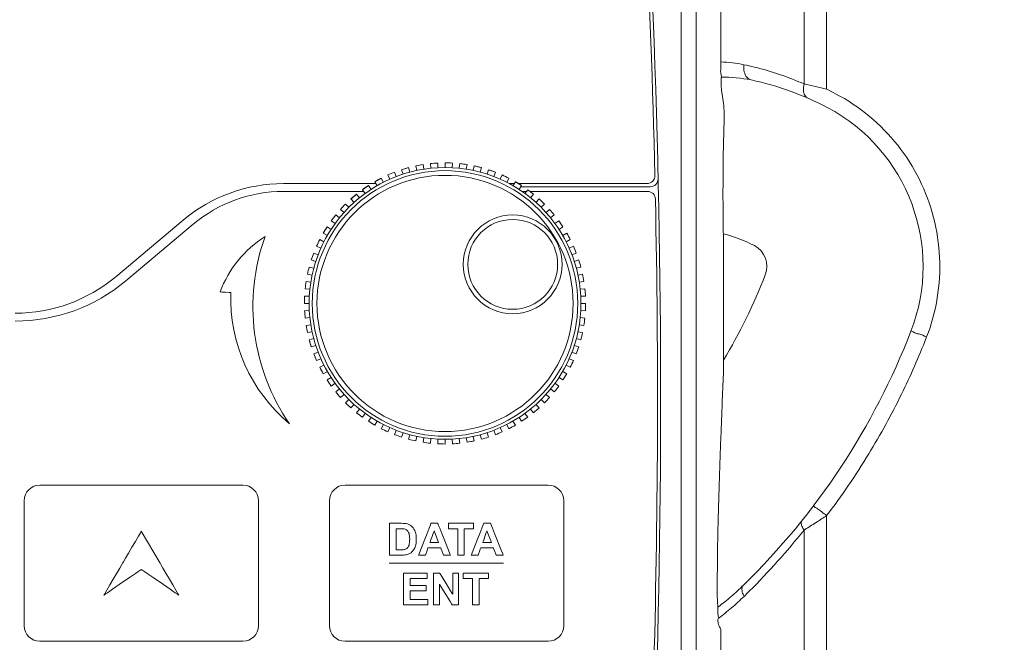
# Model space of a CAD drawing. Header units: millimetres. Extents: x -473 to 23648, y -382 to 1866.
# Tile 207 of 256: x 7751 to 7814, y 179 to 219. Entities that reach past the tile are written whole.
import ezdxf

# ---------------------------------------------------------------- set-up
doc = ezdxf.new("R2010")
doc.units = ezdxf.units.MM
doc.header["$LTSCALE"] = 80
doc.header["$PDMODE"] = 3
doc.header["$PDSIZE"] = 0.3
doc.layers.get('0').update_dxf_attribs({"linetype": 'CONTINUOUS'})
doc.layers.get('DEFPOINTS').update_dxf_attribs({"linetype": 'CONTINUOUS'})
doc.layers.add('09_ALL_ROUNDS', color=7, linetype='CONTINUOUS')
doc.layers.add('layer 1', color=7, linetype='CONTINUOUS')
doc.styles.get("Standard").update_dxf_attribs({"font": 'technic_.ttf', "width": 0.7})
doc.dimstyles.get("Standard").update_dxf_attribs({"dimtxt": 3, "dimasz": 3, "dimexe": 0.18, "dimexo": 0.0625, "dimgap": 0.09, "dimtad": 1, "dimdsep": 46, "dimtxsty": 'STANDARD', "dimcen": 0.09, "dimadec": 0, "dimazin": 0, "dimtol": 1, "dimtp": 0.01, "dimtm": 0.01, "dimtfac": 1, "dimtofl": 0, "dimtmove": 0, "dimatfit": 3, "dimfxl": 1, "dimtolj": 1, "dimarcsym": 0})

# ---------------------------------------------------------------- blocks, each defined once
blk = doc.blocks.new('*D70')
at = {"color": 0, "lineweight": 0, "transparency": 16777216}
for p, q in [((7762.472831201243, 290.5737608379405), (7903.268283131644, 290.5737608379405)), ((7901.468283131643, 282.5737608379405), (7901.468283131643, 138.9758012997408)), ((7901.468283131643, -43.3021582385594), (7901.468283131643, 100.2958012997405)), ((7872.472830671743, -51.3021582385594), (7903.268283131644, -51.30215823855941))]:
    blk.add_line(p, q, dxfattribs=at)
for points in [[(7902.801616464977, 282.5737608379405), (7900.13494979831, 282.5737608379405), (7901.468283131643, 290.5737608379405)], [(7900.13494979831, -43.3021582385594), (7902.801616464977, -43.3021582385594), (7901.468283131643, -51.30215823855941)]]:
    blk.add_solid(points, dxfattribs=at)
at = {"layer": 'DEFPOINTS', "color": 0, "lineweight": 0, "transparency": 16777216}
for p in [(7760.672831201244, 290.5737608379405), (7870.672830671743, -51.3021582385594), (7901.468283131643, -51.30215823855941)]:
    blk.add_point(p, dxfattribs=at)
at = {"color": 0, "lineweight": 0, "transparency": 16777216, "insert": (7901.468283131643, 119.6358012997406), "char_height": 15, "attachment_point": 5, "rotation": 90}
blk.add_mtext('\\A1;341.9', dxfattribs=at)

msp = doc.modelspace()

# ---------------------------------------------------------------- linework, layer by layer
at = {"color": 0, "linetype": 'Continuous', "lineweight": 0}
for p, q in [((7793.696058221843, 142.2408479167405), (7793.696058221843, 247.6408479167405)), ((7794.647037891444, 142.2409451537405), (7794.647037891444, 247.6412988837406)), ((7777.632074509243, 209.8589145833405), (7778.101807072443, 209.8958833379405)), ((7775.791677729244, 209.4677261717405), (7776.243459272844, 209.6015499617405)), ((7776.701625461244, 209.7115459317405), (7777.164920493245, 209.7974125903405)), ((7779.513586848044, 209.8589145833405), (7779.980740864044, 209.7974125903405)), ((7780.444035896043, 209.7115459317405), (7780.902202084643, 209.6015499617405)), ((7781.353983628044, 209.4677261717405), (7781.798142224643, 209.3104413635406)), ((7774.072830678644, 208.7024461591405), (7774.486916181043, 208.9272762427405)), ((7783.072830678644, 208.7024461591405), (7783.474581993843, 208.4562526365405)), ((7774.144324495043, 208.5786152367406), (7768.233295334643, 208.5786152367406)), ((7773.363231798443, 208.0786152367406), (7768.233295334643, 208.0786152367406)), ((7773.282763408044, 208.1893704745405), (7773.671079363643, 208.4562526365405)), ((7783.001336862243, 208.5786152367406), (7782.677946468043, 208.5786152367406)), ((7791.507638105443, 208.5786152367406), (7783.274904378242, 208.5786152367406)), ((7791.712267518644, 208.3786152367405), (7783.424163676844, 208.3786152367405)), ((7783.782429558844, 208.0786152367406), (7783.499252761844, 208.0786152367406)), ((7783.862897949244, 208.1893704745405), (7784.236714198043, 207.9025311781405)), ((7791.540403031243, 208.0786152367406), (7784.007236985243, 208.0786152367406)), ((7772.550655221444, 207.5965209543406), (7772.908947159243, 207.9025311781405)), ((7784.595006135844, 207.5965209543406), (7784.936791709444, 207.2721785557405)), ((7761.805419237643, 206.2390596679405), (7757.490211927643, 202.6181708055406)), ((7771.291677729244, 206.1982847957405), (7771.578517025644, 206.5721010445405)), ((7785.853983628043, 206.1982847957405), (7786.120865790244, 205.8099688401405)), ((7762.448206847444, 205.9730152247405), (7758.132999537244, 202.3521263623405)), ((7770.778602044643, 205.4082175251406), (7771.024795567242, 205.8099688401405)), ((7770.350921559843, 204.5688473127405), (7770.553771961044, 204.9941320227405)), ((7796.400425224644, 196.6533998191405), (7796.400425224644, 204.7413087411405)), ((7769.572830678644, 200.9082175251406), (7769.585164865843, 201.3792411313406)), ((7770.013322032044, 198.1270645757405), (7769.879498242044, 198.5788461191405))]:
    msp.add_line(p, q, dxfattribs=at)
for radius in [8.5, 8.1999999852]:
    msp.add_circle((7778.572830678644, 200.9082175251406), radius, dxfattribs=at)
for centre, radius, start, end in [((7169.572830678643, 194.7431588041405), 622.5999999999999, 1.320420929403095, 4.472175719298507), ((7169.572830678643, 194.7431588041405), 622.8, 355.5257676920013, 4.489280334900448), ((7778.572830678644, 200.9082175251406), 9, 86.99999999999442, 90), ((7778.572830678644, 200.9082175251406), 9, 110.9999999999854, 113.9999999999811), ((7778.572830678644, 200.9082175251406), 9, 63.00000000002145, 66.00000000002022), ((7791.507638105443, 209.0786152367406), 0.5, 270, 1.320420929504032), ((7791.712267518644, 208.8786152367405), 0.5, 270, 1.301577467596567), ((7768.233295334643, 198.5786152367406), 10, 90, 130.0000000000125), ((7768.233295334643, 199.0786152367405), 9, 90, 130.0000000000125), ((7791.540403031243, 207.5786152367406), 0.5, 1.182237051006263, 90), ((7169.572830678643, 194.7431588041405), 622.5999999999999, 355.5257676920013, 1.182237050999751), ((7778.572830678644, 200.9082175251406), 9, 135.0000000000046, 138.0000000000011), ((7778.572830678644, 200.9082175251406), 9, 39.0000000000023, 41.99999999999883), ((7778.572830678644, 200.9082175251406), 9, 27.00000000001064, 30.00000000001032), ((7778.572830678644, 200.9082175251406), 9, 20.99999999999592, 24.00000000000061), ((7778.572830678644, 200.9082175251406), 9, 14.9999999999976, 17.99999999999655), ((7751.062335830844, 210.2786152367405), 10, 270, 310.0000000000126), ((7751.062335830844, 210.7786152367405), 11, 270, 310.0000000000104), ((7778.572830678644, 200.9082175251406), 9, 9.000000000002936, 11.99999999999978), ((7778.572830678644, 200.9082175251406), 9, 4.49985739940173, 5.99999999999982), ((7778.572830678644, 200.9082175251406), 9, 357.0000000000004, 0), ((7778.572830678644, 200.9082175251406), 9, 352.4999907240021, 354.0000000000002), ((7778.572830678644, 200.9082175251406), 9, 345.0000000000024, 348.0000000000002), ((7778.572830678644, 200.9082175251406), 9, 339.000000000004, 342.0000000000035), ((7778.572830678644, 200.9082175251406), 9, 332.9999999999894, 335.9999999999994), ((7778.572830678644, 200.9082175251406), 9, 320.9999999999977, 322.4999939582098), ((7778.572830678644, 200.9082175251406), 9, 310.49999587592, 311.9999999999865), ((7778.572830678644, 200.9082175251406), 9, 280.4999902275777, 282.0000000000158)]:
    msp.add_arc(centre, radius, start, end, dxfattribs=at)
for points, knots in [([(7796.218141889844, 242.1170699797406), (7796.218134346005, 239.2705069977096), (7796.218248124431, 233.4711285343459), (7796.218709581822, 224.7068164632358), (7796.219178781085, 218.7890673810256), (7796.219444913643, 215.8241337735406)], [0, 0, 0, 0, 8.539688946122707, 17.39813538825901, 26.29293624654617, 26.29293624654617, 26.29293624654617, 26.29293624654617]), ([(7796.400379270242, 204.7413199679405), (7796.384047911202, 205.4451249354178), (7796.364308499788, 206.8435729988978), (7796.364709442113, 208.8740001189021), (7796.383026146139, 210.725800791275), (7796.432705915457, 212.2575425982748), (7796.462716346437, 213.728266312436), (7796.171644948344, 214.8199112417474), (7796.28650343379, 215.5631587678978), (7796.188142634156, 215.7751006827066), (7796.219444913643, 215.8241337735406)], [0, 0, 0, 0, 2.111983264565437, 4.195562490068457, 6.091026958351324, 7.667992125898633, 8.791095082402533, 10.50990558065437, 10.91853878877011, 11.09305724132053, 11.09305724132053, 11.09305724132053, 11.09305724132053]), ([(7796.096920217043, 180.8043202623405), (7796.035255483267, 180.897557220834), (7796.05636128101, 181.3149729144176), (7795.981840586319, 182.1327680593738), (7796.00424751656, 183.5195371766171), (7796.014928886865, 185.2933477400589), (7796.062542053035, 187.2535765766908), (7796.117371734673, 189.1641654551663), (7796.177087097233, 190.9315418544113), (7796.236724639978, 192.5546238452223), (7796.294326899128, 194.0365833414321), (7796.348587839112, 195.3871894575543), (7796.38365833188, 196.2447415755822), (7796.400425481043, 196.6534002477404)], [0, 0, 0, 0, 0.3353520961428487, 1.15988348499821, 2.53742140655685, 4.448973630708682, 6.501051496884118, 8.413475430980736, 10.18467952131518, 11.80580781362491, 13.28609350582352, 14.63389172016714, 15.86089922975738, 15.86089922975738, 15.86089922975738, 15.86089922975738]), ([(7796.224295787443, 180.0588787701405), (7796.163011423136, 180.1532106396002), (7796.080002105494, 180.338481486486), (7796.016372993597, 180.596700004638), (7796.056096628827, 180.7563983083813), (7796.096920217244, 180.8043202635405)], [0, 0, 0, 0, 0.3374736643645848, 0.6023862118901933, 0.7912451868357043, 0.7912451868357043, 0.7912451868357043, 0.7912451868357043]), ([(7796.224299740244, 180.0588822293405), (7796.224729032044, 177.8013191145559), (7796.225598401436, 173.5074591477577), (7796.227050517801, 167.3698520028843), (7796.22856803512, 161.8184895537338), (7796.230154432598, 156.7824542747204), (7796.231828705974, 152.1998410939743), (7796.233605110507, 148.0191542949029), (7796.235488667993, 144.2099507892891), (7796.236875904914, 141.7910724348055), (7796.237581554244, 140.6415860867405)], [0, 0, 0, 0, 6.772689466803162, 12.88158016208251, 18.41282194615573, 23.42677743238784, 27.98968674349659, 32.16066239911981, 35.96883895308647, 39.41729864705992, 39.41729864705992, 39.41729864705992, 39.41729864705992])]:
    msp.add_open_spline(points, degree=3, knots=knots, dxfattribs=at)
at = {"layer": '09_ALL_ROUNDS', "color": 0, "linetype": 'Continuous', "lineweight": 0}
for p, q in [((7801.552381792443, 231.8583121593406), (7801.552343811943, 214.9585231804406)), ((7778.101807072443, 209.8958833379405), (7778.117507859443, 209.5962944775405)), ((7778.572830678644, 209.6082175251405), (7778.572830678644, 209.9082175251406)), ((7779.043854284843, 209.8958833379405), (7779.028153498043, 209.5962944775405)), ((7775.347519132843, 209.3104413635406), (7775.455029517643, 209.0303672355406)), ((7775.884382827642, 209.1824092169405), (7775.791677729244, 209.4677261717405)), ((7776.243459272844, 209.6015499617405), (7776.321104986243, 209.3117722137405)), ((7776.763998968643, 209.4181016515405), (7776.701625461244, 209.7115459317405)), ((7777.164920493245, 209.7974125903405), (7777.211850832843, 209.5011060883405)), ((7777.663433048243, 209.5605580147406), (7777.632074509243, 209.8589145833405)), ((7779.482228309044, 209.5605580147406), (7779.513586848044, 209.8589145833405)), ((7779.980740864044, 209.7974125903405), (7779.933810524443, 209.5011060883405)), ((7780.381662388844, 209.4181016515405), (7780.444035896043, 209.7115459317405)), ((7780.902202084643, 209.6015499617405), (7780.824556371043, 209.3117722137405)), ((7781.261278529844, 209.1824092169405), (7781.353983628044, 209.4677261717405)), ((7781.798142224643, 209.3104413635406), (7781.690631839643, 209.0303672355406)), ((7774.222830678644, 208.4426385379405), (7774.072830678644, 208.7024461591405)), ((7774.486916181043, 208.9272762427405), (7774.623113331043, 208.6599742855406)), ((7775.034221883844, 208.8560630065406), (7774.912200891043, 209.1301266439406)), ((7782.111439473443, 208.8560630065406), (7782.233460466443, 209.1301266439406)), ((7782.658745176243, 208.9272762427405), (7782.522548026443, 208.6599742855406)), ((7782.922830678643, 208.4426385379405), (7783.072830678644, 208.7024461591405)), ((7773.459098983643, 207.9466653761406), (7773.282763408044, 208.1893704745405)), ((7773.671079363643, 208.4562526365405), (7773.834471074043, 208.2046514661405)), ((7783.474581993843, 208.4562526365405), (7783.311190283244, 208.2046514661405)), ((7783.686562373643, 207.9466653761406), (7783.862897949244, 208.1893704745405)), ((7772.751394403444, 207.3735775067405), (7772.550655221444, 207.5965209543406)), ((7772.908947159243, 207.9025311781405), (7773.097743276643, 207.6693873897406)), ((7784.236714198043, 207.9025311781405), (7784.047918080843, 207.6693873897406)), ((7784.394266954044, 207.3735775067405), (7784.595006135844, 207.5965209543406)), ((7772.107470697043, 206.7296538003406), (7771.884527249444, 206.9303929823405)), ((7772.208869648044, 207.2721785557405), (7772.421001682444, 207.0600465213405)), ((7784.936791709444, 207.2721785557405), (7784.724659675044, 207.0600465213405)), ((7785.038190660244, 206.7296538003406), (7785.261134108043, 206.9303929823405)), ((7771.534382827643, 206.0219492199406), (7771.291677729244, 206.1982847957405)), ((7771.578517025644, 206.5721010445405), (7771.811660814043, 206.3833049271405)), ((7785.567144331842, 206.5721010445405), (7785.334000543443, 206.3833049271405)), ((7785.611278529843, 206.0219492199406), (7785.853983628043, 206.1982847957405)), ((7771.024795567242, 205.8099688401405), (7771.276396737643, 205.6465771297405)), ((7786.120865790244, 205.8099688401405), (7785.869264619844, 205.6465771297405)), ((7770.553771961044, 204.9941320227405), (7770.821073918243, 204.8579348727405)), ((7771.038409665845, 205.2582175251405), (7770.778602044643, 205.4082175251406)), ((7786.107251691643, 205.2582175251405), (7786.367059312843, 205.4082175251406)), ((7786.591889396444, 204.9941320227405), (7786.324587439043, 204.8579348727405)), ((7770.624985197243, 204.4468263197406), (7770.350921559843, 204.5688473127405)), ((7786.520676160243, 204.4468263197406), (7786.794739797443, 204.5688473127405)), ((7770.298638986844, 203.5966653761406), (7770.013322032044, 203.6893704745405)), ((7770.170606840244, 204.1335290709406), (7770.450680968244, 204.0260186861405)), ((7786.975054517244, 204.1335290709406), (7786.694980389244, 204.0260186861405)), ((7786.847022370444, 203.5966653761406), (7787.132339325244, 203.6893704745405)), ((7769.879498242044, 203.2375889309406), (7770.169275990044, 203.1599432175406)), ((7787.266163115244, 203.2375889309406), (7786.976385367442, 203.1599432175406)), ((7770.062946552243, 202.7170492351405), (7769.769502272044, 202.7794227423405)), ((7787.082714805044, 202.7170492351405), (7787.376159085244, 202.7794227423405)), ((7769.920490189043, 201.8176151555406), (7769.622133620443, 201.8489736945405)), ((7769.683635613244, 202.3161277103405), (7769.979942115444, 202.2691973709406)), ((7787.462025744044, 202.3161277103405), (7787.165719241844, 202.2691973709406)), ((7787.225171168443, 201.8176151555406), (7787.523527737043, 201.8489736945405)), ((7769.585164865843, 201.3792411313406), (7769.884753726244, 201.3635403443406)), ((7787.560496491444, 201.3792411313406), (7787.260907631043, 201.3635403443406)), ((7769.872830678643, 200.9082175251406), (7769.572830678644, 200.9082175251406)), ((7769.585164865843, 200.4371939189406), (7769.884753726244, 200.4528947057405)), ((7787.560496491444, 200.4371939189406), (7787.260907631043, 200.4528947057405)), ((7787.272830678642, 200.9082175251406), (7787.572830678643, 200.9082175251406)), ((7769.920490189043, 199.9988198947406), (7769.622133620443, 199.9674613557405)), ((7787.225171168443, 199.9988198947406), (7787.523527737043, 199.9674613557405)), ((7769.683635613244, 199.5003073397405), (7769.979942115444, 199.5472376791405)), ((7787.462025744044, 199.5003073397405), (7787.165719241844, 199.5472376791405)), ((7770.062946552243, 199.0993858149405), (7769.769502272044, 199.0370123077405)), ((7769.879498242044, 198.5788461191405), (7770.169275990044, 198.6564918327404)), ((7787.266163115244, 198.5788461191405), (7786.976385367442, 198.6564918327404)), ((7787.082714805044, 199.0993858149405), (7787.376159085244, 199.0370123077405)), ((7809.398858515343, 198.7645337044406), (7809.373179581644, 198.6985028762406)), ((7770.298638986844, 198.2197696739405), (7770.013322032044, 198.1270645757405)), ((7786.847022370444, 198.2197696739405), (7787.132339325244, 198.1270645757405)), ((7770.170606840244, 197.6829059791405), (7770.450680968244, 197.7904163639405)), ((7770.624985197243, 197.3696087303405), (7770.350921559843, 197.2475877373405)), ((7786.520676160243, 197.3696087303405), (7786.794739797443, 197.2475877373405)), ((7786.975054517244, 197.6829059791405), (7786.694980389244, 197.7904163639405)), ((7770.553771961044, 196.8223030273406), (7770.821073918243, 196.9585001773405)), ((7786.591889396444, 196.8223030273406), (7786.324587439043, 196.9585001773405)), ((7771.038409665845, 196.5582175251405), (7770.778602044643, 196.4082175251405)), ((7771.024795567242, 196.0064662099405), (7771.276396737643, 196.1698579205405)), ((7786.120865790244, 196.0064662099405), (7785.869264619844, 196.1698579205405)), ((7786.107251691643, 196.5582175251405), (7786.367059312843, 196.4082175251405)), ((7771.534382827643, 195.7944858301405), (7771.291677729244, 195.6181502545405)), ((7771.578517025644, 195.2443340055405), (7771.811660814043, 195.4331301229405)), ((7785.567144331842, 195.2443340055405), (7785.334000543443, 195.4331301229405)), ((7785.611278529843, 195.7944858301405), (7785.853983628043, 195.6181502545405)), ((7772.107470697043, 195.0867812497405), (7771.884527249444, 194.8860420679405)), ((7772.208869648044, 194.5442564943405), (7772.421001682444, 194.7563885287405)), ((7784.936791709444, 194.5442564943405), (7784.724659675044, 194.7563885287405)), ((7785.038190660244, 195.0867812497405), (7785.261134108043, 194.8860420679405)), ((7772.751394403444, 194.4428575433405), (7772.550655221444, 194.2199140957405)), ((7772.908947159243, 193.9139038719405), (7773.097743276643, 194.1470476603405)), ((7784.236714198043, 193.9139038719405), (7784.047918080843, 194.1470476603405)), ((7784.394266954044, 194.4428575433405), (7784.595006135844, 194.2199140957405)), ((7773.459098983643, 193.8697696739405), (7773.282763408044, 193.6270645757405)), ((7773.671079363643, 193.3601824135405), (7773.834471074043, 193.6117835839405)), ((7783.474581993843, 193.3601824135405), (7783.311190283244, 193.6117835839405)), ((7783.686562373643, 193.8697696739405), (7783.862897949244, 193.6270645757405)), ((7774.222830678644, 193.3737965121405), (7774.072830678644, 193.1139888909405)), ((7774.486916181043, 192.8891588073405), (7774.623113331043, 193.1564607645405)), ((7775.034221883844, 192.9603720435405), (7774.912200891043, 192.6863084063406)), ((7782.111439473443, 192.9603720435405), (7782.233460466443, 192.6863084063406)), ((7782.658745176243, 192.8891588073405), (7782.522548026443, 193.1564607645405)), ((7782.922830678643, 193.3737965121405), (7783.072830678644, 193.1139888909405)), ((7775.347519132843, 192.5059936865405), (7775.455029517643, 192.7860678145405)), ((7775.884382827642, 192.6340258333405), (7775.791677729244, 192.3487088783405)), ((7776.243459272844, 192.2148850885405), (7776.321104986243, 192.5046628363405)), ((7776.763998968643, 192.3983333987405), (7776.701625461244, 192.1048891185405)), ((7777.164920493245, 192.0190224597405), (7777.211850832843, 192.3153289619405)), ((7777.663433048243, 192.2558770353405), (7777.632074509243, 191.9575204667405)), ((7779.482228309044, 192.2558770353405), (7779.513586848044, 191.9575204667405)), ((7779.980740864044, 192.0190224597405), (7779.933810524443, 192.3153289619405)), ((7780.381662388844, 192.3983333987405), (7780.444035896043, 192.1048891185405)), ((7780.902202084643, 192.2148850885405), (7780.824556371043, 192.5046628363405)), ((7781.261278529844, 192.6340258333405), (7781.353983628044, 192.3487088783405)), ((7781.798142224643, 192.5059936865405), (7781.690631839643, 192.7860678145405)), ((7778.101807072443, 191.9205517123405), (7778.117507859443, 192.2201405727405)), ((7778.572830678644, 192.2082175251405), (7778.572830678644, 191.9082175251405)), ((7779.043854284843, 191.9205517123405), (7779.028153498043, 192.2201405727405))]:
    msp.add_line(p, q, dxfattribs=at)
for centre, radius in [((7778.572830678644, 200.9082175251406), 8.7), ((7782.902957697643, 203.4082175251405), 3.162277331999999), ((7782.902957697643, 203.4082175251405), 2.8747976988)]:
    msp.add_circle(centre, radius, dxfattribs=at)
for centre, radius, start, end in [((7796.023123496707, 208.225521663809), 8.141626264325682, 78.05221415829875, 88.61861528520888), ((7793.647135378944, 196.9050138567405), 19.7087809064, 76.09127520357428, 78.10761690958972), ((7793.655400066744, 196.9360538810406), 19.6766643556, 66.33830696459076, 76.09290903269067), ((7796.295421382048, 206.0219205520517), 9.378799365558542, 78.49669597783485, 90.21768615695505), ((7794.312830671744, 196.9135661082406), 18.7, 62.18186071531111, 78.10955629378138), ((7787.855072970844, 152.4137290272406), 64.0272723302, 76.3160417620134, 77.64731903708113), ((7794.435489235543, 197.0010404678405), 19.5941490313, 62.21892498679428, 64.08224999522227), ((7797.672830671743, 203.2814857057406), 11.5, 338.818584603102, 62.18186071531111), ((7778.572830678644, 200.9082175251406), 9, 93.0000000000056, 95.99999999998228), ((7778.572830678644, 200.9082175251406), 9, 86.99999999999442, 90), ((7778.572830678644, 200.9082175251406), 9, 110.9999999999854, 113.9999999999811), ((7778.572830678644, 200.9082175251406), 9, 104.9999999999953, 108.000000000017), ((7778.572830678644, 200.9082175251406), 9, 99.000000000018, 102.0000000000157), ((7778.572830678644, 200.9082175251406), 9, 80.999999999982, 84.00000000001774), ((7778.572830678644, 200.9082175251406), 9, 75.00000000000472, 77.99999999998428), ((7778.572830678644, 200.9082175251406), 9, 69.00000000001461, 71.99999999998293), ((7778.572830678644, 200.9082175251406), 9, 116.9999999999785, 120.0000000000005), ((7778.572830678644, 200.9082175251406), 9, 63.00000000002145, 66.00000000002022), ((7778.572830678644, 200.9082175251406), 9, 56.99999999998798, 59.99999999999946), ((7778.572830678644, 200.9082175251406), 9, 123.000000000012, 126.0000000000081), ((7778.572830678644, 200.9082175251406), 9, 50.99999999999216, 53.99999999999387), ((7778.572830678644, 200.9082175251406), 9, 129.0000000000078, 131.9999999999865), ((7778.572830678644, 200.9082175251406), 9, 44.99999999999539, 48.0000000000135), ((7778.572830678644, 200.9082175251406), 9, 135.0000000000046, 138.0000000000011), ((7778.572830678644, 200.9082175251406), 9, 39.0000000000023, 41.99999999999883), ((7778.572830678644, 200.9082175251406), 9, 140.9999999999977, 144.0000000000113), ((7778.572830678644, 200.9082175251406), 9, 33.00000000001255, 35.99999999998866), ((7778.572830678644, 200.9082175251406), 9, 146.9999999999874, 149.9999999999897), ((7778.572830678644, 200.9082175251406), 9, 152.9999999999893, 156.0000000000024), ((7778.572830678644, 200.9082175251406), 9, 27.00000000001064, 30.00000000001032), ((7794.312830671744, 196.9135661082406), 8.7, 62.18186071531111, 76.11637107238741), ((7778.572830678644, 200.9082175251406), 9, 20.99999999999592, 24.00000000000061), ((7797.672830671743, 203.2814857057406), 1.499998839, 338.8192715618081, 62.18186071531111), ((7778.572830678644, 200.9082175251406), 9, 159.0000000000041, 162.0000000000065), ((7778.572830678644, 200.9082175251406), 9, 14.9999999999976, 17.99999999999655), ((7778.572830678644, 200.9082175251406), 9, 165.0000000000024, 168.0000000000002), ((7778.572830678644, 200.9082175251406), 9, 9.000000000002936, 11.99999999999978), ((7765.503465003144, 215.7467138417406), 36, 329.1205466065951, 338.8192715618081), ((7778.572830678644, 200.9082175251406), 9, 170.999999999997, 174.0000000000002), ((7778.572830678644, 200.9082175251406), 9, 2.999999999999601, 5.99999999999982), ((7778.572830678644, 200.9082175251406), 9, 177.0000000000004, 180), ((7778.572830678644, 200.9082175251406), 9, 182.9999999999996, 185.9999999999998), ((7778.572830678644, 200.9082175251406), 9, 357.0000000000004, 0), ((7778.572830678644, 200.9082175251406), 9, 350.999999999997, 354.0000000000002), ((7778.572830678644, 200.9082175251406), 9, 189.0000000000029, 191.9999999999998), ((7778.572830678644, 200.9082175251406), 9, 194.9999999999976, 197.9999999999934), ((7778.572830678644, 200.9082175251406), 9, 345.0000000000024, 348.0000000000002), ((7765.503465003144, 215.7467138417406), 46, 314.3817832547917, 338.8190998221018), ((7778.572830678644, 200.9082175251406), 9, 339.000000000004, 342.0000000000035), ((7778.572830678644, 200.9082175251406), 9, 200.9999999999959, 203.9999999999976), ((7778.572830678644, 200.9082175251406), 9, 207.0000000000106, 210.0000000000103), ((7778.572830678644, 200.9082175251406), 9, 332.9999999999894, 335.9999999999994), ((7778.572830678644, 200.9082175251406), 9, 326.9999999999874, 329.9999999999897), ((7778.572830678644, 200.9082175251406), 9, 213.0000000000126, 215.9999999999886), ((7778.572830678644, 200.9082175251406), 9, 320.9999999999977, 324.0000000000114), ((7778.572830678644, 200.9082175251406), 9, 219.0000000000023, 221.9999999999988), ((7778.572830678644, 200.9082175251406), 9, 315.0000000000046, 318.0000000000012), ((7778.572830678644, 200.9082175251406), 9, 224.9999999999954, 228.0000000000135), ((7778.572830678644, 200.9082175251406), 9, 309.0000000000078, 311.9999999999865), ((7778.572830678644, 200.9082175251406), 9, 230.9999999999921, 233.9999999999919), ((7778.572830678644, 200.9082175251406), 9, 303.000000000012, 306.0000000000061), ((7778.572830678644, 200.9082175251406), 9, 236.999999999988, 239.9999999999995), ((7778.572830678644, 200.9082175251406), 9, 243.0000000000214, 246.0000000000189), ((7778.572830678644, 200.9082175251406), 9, 296.9999999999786, 300.0000000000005), ((7778.572830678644, 200.9082175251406), 9, 249.0000000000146, 251.9999999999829), ((7778.572830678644, 200.9082175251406), 9, 284.9999999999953, 288.000000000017), ((7778.572830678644, 200.9082175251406), 9, 290.9999999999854, 293.9999999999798), ((7778.572830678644, 200.9082175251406), 9, 255.0000000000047, 257.9999999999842), ((7778.572830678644, 200.9082175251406), 9, 260.999999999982, 264.0000000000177), ((7778.572830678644, 200.9082175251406), 9, 266.9999999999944, 270), ((7778.572830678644, 200.9082175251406), 9, 273.0000000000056, 275.9999999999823), ((7778.572830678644, 200.9082175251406), 9, 279.000000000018, 282.0000000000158), ((7762.561474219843, 248.7520099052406), 73.5404036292, 302.7306029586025, 303.359982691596), ((7764.645592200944, 215.9339538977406), 47.27054961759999, 314.9861446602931, 321.3295646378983), ((7830.981208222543, 139.7927025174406), 55.1199176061, 122.0308628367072, 122.2699600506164), ((7765.059664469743, 215.5243200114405), 46.6881023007, 314.3809119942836, 314.98212034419)]:
    msp.add_arc(centre, radius, start, end, dxfattribs=at)
for points, knots in [([(7803.001772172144, 231.8583161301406), (7803.001780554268, 229.0100163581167), (7803.002797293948, 223.2653965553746), (7802.999728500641, 217.5207772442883), (7802.999708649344, 214.6244573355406)], [0, 0, 0, 0, 8.544899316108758, 17.23385904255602, 17.23385904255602, 17.23385904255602, 17.23385904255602]), ([(7798.165977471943, 215.2122792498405), (7798.061100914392, 215.2343632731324), (7797.849300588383, 215.3817238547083), (7797.699876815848, 215.753866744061), (7797.690862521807, 216.0402294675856), (7797.708605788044, 216.1907731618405)], [0, 0, 0, 0, 0.3215294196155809, 0.7106253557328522, 1.165382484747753, 1.165382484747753, 1.165382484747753, 1.165382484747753]), ([(7801.814629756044, 214.0428687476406), (7801.728930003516, 214.0804016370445), (7801.571946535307, 214.2387540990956), (7801.493520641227, 214.5799501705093), (7801.520520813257, 214.8288965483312), (7801.552341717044, 214.9587291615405)], [0, 0, 0, 0, 0.2806750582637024, 0.6191294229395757, 1.020155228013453, 1.020155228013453, 1.020155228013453, 1.020155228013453]), ([(7803.568213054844, 214.3366694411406), (7804.335721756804, 213.932133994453), (7805.790373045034, 212.9606721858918), (7807.618624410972, 211.0876178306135), (7809.019533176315, 208.8798540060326), (7809.932914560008, 206.4337977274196), (7810.321520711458, 203.8526585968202), (7810.169616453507, 201.2489540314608), (7809.710816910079, 199.5689865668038), (7809.398858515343, 198.7645337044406)], [0, 0, 0, 0, 2.602780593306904, 5.203094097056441, 7.798224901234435, 10.38997388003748, 12.98018402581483, 15.5721441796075, 18.16061129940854, 18.16061129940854, 18.16061129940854, 18.16061129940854]), ([(7809.398858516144, 198.7645337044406), (7809.235048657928, 198.8283191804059), (7808.927383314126, 198.975264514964), (7808.653903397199, 198.9896180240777), (7808.41348688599, 199.1717203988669), (7808.395935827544, 199.1264161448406)], [0, 0, 0, 0, 0.5273711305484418, 0.920859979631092, 1.066615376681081, 1.066615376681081, 1.066615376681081, 1.066615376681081]), ([(7809.373179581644, 198.6985028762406), (7808.897664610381, 197.4784839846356), (7807.785481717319, 194.9428867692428), (7805.685090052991, 191.1173180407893), (7803.96482125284, 188.5918933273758), (7803.000348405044, 187.3230678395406)], [0, 0, 0, 0, 3.928236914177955, 8.29477734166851, 13.07610915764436, 13.07610915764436, 13.07610915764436, 13.07610915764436]), ([(7802.142896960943, 187.9339105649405), (7802.159469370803, 187.9557431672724), (7802.271997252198, 187.8307980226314), (7802.429697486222, 187.7693666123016), (7802.701752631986, 187.5481613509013), (7802.895734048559, 187.4090343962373), (7803.001159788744, 187.3287016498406)], [0, 0, 0, 0, 0.0822299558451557, 0.3122513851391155, 0.6536252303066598, 1.051257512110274, 1.051257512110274, 1.051257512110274, 1.051257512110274]), ([(7803.000348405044, 187.3230678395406), (7803.000068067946, 179.4108600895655), (7803.00057207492, 163.1407692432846), (7802.999664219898, 146.870678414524), (7802.999748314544, 138.5127953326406)], [0, 0, 0, 0, 23.7366232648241, 48.81027251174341, 48.81027251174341, 48.81027251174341, 48.81027251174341]), ([(7801.552201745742, 186.3988980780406), (7801.498782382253, 186.4750327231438), (7801.41567072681, 186.6209087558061), (7801.359108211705, 186.8427453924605), (7801.397894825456, 186.9787825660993), (7801.433798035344, 187.0236947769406)], [0, 0, 0, 0, 0.2790179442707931, 0.4995202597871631, 0.6720175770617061, 0.6720175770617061, 0.6720175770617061, 0.6720175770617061]), ([(7802.324013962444, 186.8881965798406), (7802.197413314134, 186.8066198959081), (7802.005647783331, 186.683374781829), (7801.812467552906, 186.5623669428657), (7801.746927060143, 186.5213032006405)], [0, 0, 0, 0, 0.4518211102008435, 0.683847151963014, 0.683847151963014, 0.683847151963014, 0.683847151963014]), ([(7801.552212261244, 186.3974297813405), (7801.552160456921, 178.6298996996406), (7801.552014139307, 162.6686174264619), (7801.551768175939, 146.7073351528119), (7801.551505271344, 138.5135829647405)], [0, 0, 0, 0, 23.30259024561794, 47.88384682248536, 47.88384682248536, 47.88384682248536, 47.88384682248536]), ([(7797.677495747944, 182.8707082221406), (7797.421883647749, 182.6205499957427), (7796.902342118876, 182.141823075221), (7796.351708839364, 181.6989715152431), (7796.072354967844, 181.4909587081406)], [0, 0, 0, 0, 1.072963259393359, 2.117841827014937, 2.117841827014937, 2.117841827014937, 2.117841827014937]), ([(7797.714502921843, 182.1560656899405), (7797.665050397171, 182.2461445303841), (7797.592183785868, 182.4192702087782), (7797.564116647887, 182.6766561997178), (7797.629889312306, 182.8241147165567), (7797.677696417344, 182.8709013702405)], [0, 0, 0, 0, 0.3082819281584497, 0.5577121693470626, 0.7583875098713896, 0.7583875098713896, 0.7583875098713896, 0.7583875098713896]), ([(7797.714503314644, 182.1560656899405), (7797.453312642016, 181.9004506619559), (7796.921955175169, 181.4123810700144), (7796.357662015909, 180.9625061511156), (7796.071145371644, 180.7521342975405)], [0, 0, 0, 0, 1.096374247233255, 2.162738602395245, 2.162738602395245, 2.162738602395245, 2.162738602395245])]:
    msp.add_open_spline(points, degree=3, knots=knots, dxfattribs=at)
at = {"layer": 'layer 1', "color": 0, "lineweight": 0}
for points, knots in [([(7768.610330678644, 193.2099175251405), (7766.187430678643, 196.7185175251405), (7765.608530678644, 201.1813175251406), (7767.056130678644, 205.1919175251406), (7767.056130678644, 205.1919175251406), (7765.732630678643, 204.3582175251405), (7764.720630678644, 203.1118175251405), (7764.176430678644, 201.6454175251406), (7764.176430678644, 201.6454175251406), (7764.176430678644, 201.6454175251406), (7764.863630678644, 201.6034175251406), (7764.863630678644, 201.6034175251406), (7764.863630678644, 201.6034175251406), (7764.748230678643, 198.3770175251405), (7766.131430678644, 195.2784175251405), (7768.610330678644, 193.2099175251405)], [0, 0, 0, 0, 0.25, 0.25, 0.25, 0.25000001, 0.5, 0.5, 0.5, 0.50000001, 0.75, 0.75, 0.75, 0.75000001, 1, 1, 1, 1]), ([(7752.631830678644, 189.2781175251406), (7752.631830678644, 189.2781175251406), (7765.631830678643, 189.2781175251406), (7765.631830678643, 189.2781175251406), (7765.631830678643, 189.2781175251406), (7766.181830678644, 189.2781175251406), (7766.631830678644, 188.8281175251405), (7766.631830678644, 188.2781175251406), (7766.631830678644, 188.2781175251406), (7766.631830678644, 188.2781175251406), (7766.631830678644, 180.2781175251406), (7766.631830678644, 180.2781175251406), (7766.631830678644, 180.2781175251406), (7766.631830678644, 179.7281175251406), (7766.181830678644, 179.2781175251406), (7765.631830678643, 179.2781175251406), (7765.631830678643, 179.2781175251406), (7765.631830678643, 179.2781175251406), (7752.631830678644, 179.2781175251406), (7752.631830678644, 179.2781175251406), (7752.631830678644, 179.2781175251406), (7752.081830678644, 179.2781175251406), (7751.631830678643, 179.7281175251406), (7751.631830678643, 180.2781175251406), (7751.631830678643, 180.2781175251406), (7751.631830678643, 180.2781175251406), (7751.631830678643, 188.2781175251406), (7751.631830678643, 188.2781175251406), (7751.631830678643, 188.2781175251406), (7751.631830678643, 188.8281175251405), (7752.081830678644, 189.2781175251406), (7752.631830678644, 189.2781175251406)], [0, 0, 0, 0, 0.125, 0.125, 0.125, 0.12500001, 0.25, 0.25, 0.25, 0.25000001, 0.375, 0.375, 0.375, 0.37500001, 0.5, 0.5, 0.5, 0.50000001, 0.625, 0.625, 0.625, 0.62500001, 0.75, 0.75, 0.75, 0.75000001, 0.875, 0.875, 0.875, 0.87500001, 1, 1, 1, 1]), ([(7772.172830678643, 189.2782175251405), (7772.172830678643, 189.2782175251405), (7785.172830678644, 189.2782175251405), (7785.172830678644, 189.2782175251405), (7785.172830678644, 189.2782175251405), (7785.722830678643, 189.2782175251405), (7786.172830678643, 188.8282175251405), (7786.172830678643, 188.2782175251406), (7786.172830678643, 188.2782175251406), (7786.172830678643, 188.2782175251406), (7786.172830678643, 180.2782175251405), (7786.172830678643, 180.2782175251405), (7786.172830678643, 180.2782175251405), (7786.172830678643, 179.7282175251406), (7785.722830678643, 179.2782175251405), (7785.172830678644, 179.2782175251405), (7785.172830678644, 179.2782175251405), (7785.172830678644, 179.2782175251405), (7772.172830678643, 179.2782175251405), (7772.172830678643, 179.2782175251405), (7772.172830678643, 179.2782175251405), (7771.622830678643, 179.2782175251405), (7771.172830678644, 179.7282175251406), (7771.172830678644, 180.2782175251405), (7771.172830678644, 180.2782175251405), (7771.172830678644, 180.2782175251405), (7771.172830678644, 188.2782175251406), (7771.172830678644, 188.2782175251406), (7771.172830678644, 188.2782175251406), (7771.172830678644, 188.8282175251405), (7771.622830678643, 189.2782175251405), (7772.172830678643, 189.2782175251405)], [0, 0, 0, 0, 0.125, 0.125, 0.125, 0.12500001, 0.25, 0.25, 0.25, 0.25000001, 0.375, 0.375, 0.375, 0.37500001, 0.5, 0.5, 0.5, 0.50000001, 0.625, 0.625, 0.625, 0.62500001, 0.75, 0.75, 0.75, 0.75000001, 0.875, 0.875, 0.875, 0.87500001, 1, 1, 1, 1]), ([(7775.024630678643, 186.8323175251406), (7775.024630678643, 186.8323175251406), (7775.777330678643, 186.8323175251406), (7775.777330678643, 186.8323175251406), (7775.777330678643, 186.8323175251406), (7775.946830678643, 186.8323175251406), (7776.076030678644, 186.8195175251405), (7776.165330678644, 186.7934175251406), (7776.165330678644, 186.7934175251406), (7776.284930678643, 186.7582175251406), (7776.387530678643, 186.6956175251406), (7776.472530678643, 186.6053175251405), (7776.472530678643, 186.6053175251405), (7776.558030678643, 186.5156175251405), (7776.623130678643, 186.4054175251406), (7776.667730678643, 186.2753175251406), (7776.667730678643, 186.2753175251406), (7776.711930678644, 186.1447175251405), (7776.734230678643, 185.9842175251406), (7776.734230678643, 185.7928175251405), (7776.734230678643, 185.7928175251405), (7776.734230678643, 185.6252175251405), (7776.713330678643, 185.4803175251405), (7776.671530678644, 185.3588175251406), (7776.671530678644, 185.3588175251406), (7776.620730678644, 185.2106175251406), (7776.548030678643, 185.0905175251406), (7776.453030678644, 184.9988175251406), (7776.453030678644, 184.9988175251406), (7776.381830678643, 184.9290175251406), (7776.285430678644, 184.8749175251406), (7776.163830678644, 184.8359175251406), (7776.163830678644, 184.8359175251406), (7776.073130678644, 184.8069175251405), (7775.951630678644, 184.7927175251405), (7775.799130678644, 184.7927175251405), (7775.799130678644, 184.7927175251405), (7775.799130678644, 184.7927175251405), (7775.024630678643, 184.7927175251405), (7775.024630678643, 184.7927175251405), (7775.024630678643, 184.7927175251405), (7775.024630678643, 184.7927175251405), (7775.024630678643, 186.8323175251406), (7775.024630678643, 186.8323175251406)], [0, 0, 0, 0, 0.0909090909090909, 0.0909090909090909, 0.0909090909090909, 0.0909091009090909, 0.1818181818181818, 0.1818181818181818, 0.1818181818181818, 0.1818181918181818, 0.2727272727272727, 0.2727272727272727, 0.2727272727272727, 0.2727272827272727, 0.3636363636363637, 0.3636363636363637, 0.3636363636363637, 0.3636363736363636, 0.4545454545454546, 0.4545454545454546, 0.4545454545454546, 0.4545454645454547, 0.5454545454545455, 0.5454545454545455, 0.5454545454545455, 0.5454545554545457, 0.6363636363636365, 0.6363636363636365, 0.6363636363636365, 0.6363636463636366, 0.7272727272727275, 0.7272727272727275, 0.7272727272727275, 0.7272727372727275, 0.8181818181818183, 0.8181818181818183, 0.8181818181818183, 0.8181818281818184, 0.9090909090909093, 0.9090909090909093, 0.9090909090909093, 0.9090909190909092, 1, 1, 1, 1]), ([(7775.436330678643, 186.4871175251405), (7775.436330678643, 186.4871175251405), (7775.436330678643, 185.1365175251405), (7775.436330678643, 185.1365175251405), (7775.436330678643, 185.1365175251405), (7775.436330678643, 185.1365175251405), (7775.743630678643, 185.1365175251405), (7775.743630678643, 185.1365175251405), (7775.743630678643, 185.1365175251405), (7775.858530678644, 185.1365175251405), (7775.941630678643, 185.1427175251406), (7775.992930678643, 185.1560175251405), (7775.992930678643, 185.1560175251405), (7776.059430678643, 185.1726175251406), (7776.114930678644, 185.2006175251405), (7776.159130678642, 185.2405175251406), (7776.159130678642, 185.2405175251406), (7776.203330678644, 185.2804175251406), (7776.238930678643, 185.3464175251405), (7776.266930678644, 185.4376175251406), (7776.266930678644, 185.4376175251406), (7776.294430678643, 185.5288175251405), (7776.308730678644, 185.6537175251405), (7776.308730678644, 185.8113175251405), (7776.308730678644, 185.8113175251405), (7776.308730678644, 185.9690175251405), (7776.294430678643, 186.0896175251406), (7776.266930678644, 186.1741175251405), (7776.266930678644, 186.1741175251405), (7776.238930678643, 186.2587175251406), (7776.199930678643, 186.3247175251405), (7776.150130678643, 186.3717175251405), (7776.150130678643, 186.3717175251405), (7776.099730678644, 186.4192175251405), (7776.036130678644, 186.4510175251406), (7775.959230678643, 186.4676175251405), (7775.959230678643, 186.4676175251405), (7775.901730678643, 186.4809175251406), (7775.789230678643, 186.4871175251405), (7775.621130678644, 186.4871175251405), (7775.621130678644, 186.4871175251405), (7775.621130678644, 186.4871175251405), (7775.436330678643, 186.4871175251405), (7775.436330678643, 186.4871175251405)], [0, 0, 0, 0, 0.0909090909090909, 0.0909090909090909, 0.0909090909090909, 0.0909091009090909, 0.1818181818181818, 0.1818181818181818, 0.1818181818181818, 0.1818181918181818, 0.2727272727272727, 0.2727272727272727, 0.2727272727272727, 0.2727272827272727, 0.3636363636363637, 0.3636363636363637, 0.3636363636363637, 0.3636363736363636, 0.4545454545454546, 0.4545454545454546, 0.4545454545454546, 0.4545454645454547, 0.5454545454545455, 0.5454545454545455, 0.5454545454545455, 0.5454545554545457, 0.6363636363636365, 0.6363636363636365, 0.6363636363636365, 0.6363636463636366, 0.7272727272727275, 0.7272727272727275, 0.7272727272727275, 0.7272727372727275, 0.8181818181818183, 0.8181818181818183, 0.8181818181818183, 0.8181818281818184, 0.9090909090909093, 0.9090909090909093, 0.9090909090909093, 0.9090909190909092, 1, 1, 1, 1]), ([(7778.922930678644, 184.7927175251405), (7778.922930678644, 184.7927175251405), (7778.474730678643, 184.7927175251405), (7778.474730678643, 184.7927175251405), (7778.474730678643, 184.7927175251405), (7778.474730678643, 184.7927175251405), (7778.296630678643, 185.2562175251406), (7778.296630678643, 185.2562175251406), (7778.296630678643, 185.2562175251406), (7778.296630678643, 185.2562175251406), (7777.481230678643, 185.2562175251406), (7777.481230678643, 185.2562175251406), (7777.481230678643, 185.2562175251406), (7777.481230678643, 185.2562175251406), (7777.313130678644, 184.7927175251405), (7777.313130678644, 184.7927175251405), (7777.313130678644, 184.7927175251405), (7777.313130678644, 184.7927175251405), (7776.876230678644, 184.7927175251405), (7776.876230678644, 184.7927175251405), (7776.876230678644, 184.7927175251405), (7776.876230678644, 184.7927175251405), (7777.670730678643, 186.8323175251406), (7777.670730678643, 186.8323175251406), (7777.670730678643, 186.8323175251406), (7777.670730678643, 186.8323175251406), (7778.106130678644, 186.8323175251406), (7778.106130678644, 186.8323175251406), (7778.106130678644, 186.8323175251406), (7778.106130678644, 186.8323175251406), (7778.922930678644, 184.7927175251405), (7778.922930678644, 184.7927175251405)], [0, 0, 0, 0, 0.125, 0.125, 0.125, 0.12500001, 0.25, 0.25, 0.25, 0.25000001, 0.375, 0.375, 0.375, 0.37500001, 0.5, 0.5, 0.5, 0.50000001, 0.625, 0.625, 0.625, 0.62500001, 0.75, 0.75, 0.75, 0.75000001, 0.875, 0.875, 0.875, 0.87500001, 1, 1, 1, 1]), ([(7779.388930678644, 184.7927175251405), (7779.388930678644, 184.7927175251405), (7779.388930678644, 186.4871175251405), (7779.388930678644, 186.4871175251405), (7779.388930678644, 186.4871175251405), (7779.388930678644, 186.4871175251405), (7778.783930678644, 186.4871175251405), (7778.783930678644, 186.4871175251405), (7778.783930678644, 186.4871175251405), (7778.783930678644, 186.4871175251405), (7778.783930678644, 186.8323175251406), (7778.783930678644, 186.8323175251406), (7778.783930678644, 186.8323175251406), (7778.783930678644, 186.8323175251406), (7780.404630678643, 186.8323175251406), (7780.404630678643, 186.8323175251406), (7780.404630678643, 186.8323175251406), (7780.404630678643, 186.8323175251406), (7780.404630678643, 186.4871175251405), (7780.404630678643, 186.4871175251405), (7780.404630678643, 186.4871175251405), (7780.404630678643, 186.4871175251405), (7779.801130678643, 186.4871175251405), (7779.801130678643, 186.4871175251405), (7779.801130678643, 186.4871175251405), (7779.801130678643, 186.4871175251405), (7779.801130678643, 184.7927175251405), (7779.801130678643, 184.7927175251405), (7779.801130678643, 184.7927175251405), (7779.801130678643, 184.7927175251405), (7779.388930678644, 184.7927175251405), (7779.388930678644, 184.7927175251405)], [0, 0, 0, 0, 0.125, 0.125, 0.125, 0.12500001, 0.25, 0.25, 0.25, 0.25000001, 0.375, 0.375, 0.375, 0.37500001, 0.5, 0.5, 0.5, 0.50000001, 0.625, 0.625, 0.625, 0.62500001, 0.75, 0.75, 0.75, 0.75000001, 0.875, 0.875, 0.875, 0.87500001, 1, 1, 1, 1]), ([(7782.298430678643, 184.7927175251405), (7782.298430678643, 184.7927175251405), (7781.850230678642, 184.7927175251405), (7781.850230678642, 184.7927175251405), (7781.850230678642, 184.7927175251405), (7781.850230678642, 184.7927175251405), (7781.672130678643, 185.2562175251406), (7781.672130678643, 185.2562175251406), (7781.672130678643, 185.2562175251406), (7781.672130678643, 185.2562175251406), (7780.856730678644, 185.2562175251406), (7780.856730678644, 185.2562175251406), (7780.856730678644, 185.2562175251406), (7780.856730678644, 185.2562175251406), (7780.688630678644, 184.7927175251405), (7780.688630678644, 184.7927175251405), (7780.688630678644, 184.7927175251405), (7780.688630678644, 184.7927175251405), (7780.251730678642, 184.7927175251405), (7780.251730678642, 184.7927175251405), (7780.251730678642, 184.7927175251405), (7780.251730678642, 184.7927175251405), (7781.046230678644, 186.8323175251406), (7781.046230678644, 186.8323175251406), (7781.046230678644, 186.8323175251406), (7781.046230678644, 186.8323175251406), (7781.481630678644, 186.8323175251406), (7781.481630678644, 186.8323175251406), (7781.481630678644, 186.8323175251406), (7781.481630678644, 186.8323175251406), (7782.298430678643, 184.7927175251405), (7782.298430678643, 184.7927175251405)], [0, 0, 0, 0, 0.125, 0.125, 0.125, 0.12500001, 0.25, 0.25, 0.25, 0.25000001, 0.375, 0.375, 0.375, 0.37500001, 0.5, 0.5, 0.5, 0.50000001, 0.625, 0.625, 0.625, 0.62500001, 0.75, 0.75, 0.75, 0.75000001, 0.875, 0.875, 0.875, 0.87500001, 1, 1, 1, 1]), ([(7759.131830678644, 186.3201175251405), (7759.131830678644, 186.3201175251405), (7760.328130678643, 184.2782175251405), (7760.328130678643, 184.2782175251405), (7760.328130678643, 184.2782175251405), (7760.328130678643, 184.2782175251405), (7761.524530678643, 182.2362175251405), (7761.524530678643, 182.2362175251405), (7761.524530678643, 182.2362175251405), (7761.524530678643, 182.2362175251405), (7759.131830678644, 183.8789175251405), (7759.131830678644, 183.8789175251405), (7759.131830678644, 183.8789175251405), (7759.131830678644, 183.8789175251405), (7756.739130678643, 182.2362175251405), (7756.739130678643, 182.2362175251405), (7756.739130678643, 182.2362175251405), (7756.739130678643, 182.2362175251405), (7757.935530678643, 184.2782175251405), (7757.935530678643, 184.2782175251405), (7757.935530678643, 184.2782175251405), (7757.935530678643, 184.2782175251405), (7759.131830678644, 186.3201175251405), (7759.131830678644, 186.3201175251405)], [0, 0, 0, 0, 0.1666666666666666, 0.1666666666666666, 0.1666666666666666, 0.1666666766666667, 0.3333333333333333, 0.3333333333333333, 0.3333333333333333, 0.3333333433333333, 0.5, 0.5, 0.5, 0.50000001, 0.6666666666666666, 0.6666666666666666, 0.6666666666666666, 0.6666666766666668, 0.8333333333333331, 0.8333333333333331, 0.8333333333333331, 0.8333333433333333, 1, 1, 1, 1]), ([(7778.164630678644, 185.5995175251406), (7778.164630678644, 185.5995175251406), (7777.883430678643, 186.3565175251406), (7777.883430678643, 186.3565175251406), (7777.883430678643, 186.3565175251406), (7777.883430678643, 186.3565175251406), (7777.608030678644, 185.5995175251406), (7777.608030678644, 185.5995175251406), (7777.608030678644, 185.5995175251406), (7777.608030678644, 185.5995175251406), (7778.164630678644, 185.5995175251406), (7778.164630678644, 185.5995175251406)], [0, 0, 0, 0, 0.3333333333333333, 0.3333333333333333, 0.3333333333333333, 0.3333333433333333, 0.6666666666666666, 0.6666666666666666, 0.6666666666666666, 0.6666666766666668, 1, 1, 1, 1]), ([(7781.540130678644, 185.5995175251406), (7781.540130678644, 185.5995175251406), (7781.258930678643, 186.3565175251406), (7781.258930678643, 186.3565175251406), (7781.258930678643, 186.3565175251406), (7781.258930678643, 186.3565175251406), (7780.983530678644, 185.5995175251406), (7780.983530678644, 185.5995175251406), (7780.983530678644, 185.5995175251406), (7780.983530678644, 185.5995175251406), (7781.540130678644, 185.5995175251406), (7781.540130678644, 185.5995175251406)], [0, 0, 0, 0, 0.3333333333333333, 0.3333333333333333, 0.3333333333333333, 0.3333333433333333, 0.6666666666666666, 0.6666666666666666, 0.6666666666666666, 0.6666666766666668, 1, 1, 1, 1]), ([(7775.922230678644, 181.6095175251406), (7775.922230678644, 181.6095175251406), (7775.922230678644, 183.6491175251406), (7775.922230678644, 183.6491175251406), (7775.922230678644, 183.6491175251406), (7775.922230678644, 183.6491175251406), (7777.434330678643, 183.6491175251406), (7777.434330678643, 183.6491175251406), (7777.434330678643, 183.6491175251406), (7777.434330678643, 183.6491175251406), (7777.434330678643, 183.3039175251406), (7777.434330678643, 183.3039175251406), (7777.434330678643, 183.3039175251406), (7777.434330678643, 183.3039175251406), (7776.333930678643, 183.3039175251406), (7776.333930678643, 183.3039175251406), (7776.333930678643, 183.3039175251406), (7776.333930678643, 183.3039175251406), (7776.333930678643, 182.8518175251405), (7776.333930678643, 182.8518175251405), (7776.333930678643, 182.8518175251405), (7776.333930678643, 182.8518175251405), (7777.357830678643, 182.8518175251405), (7777.357830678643, 182.8518175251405), (7777.357830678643, 182.8518175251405), (7777.357830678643, 182.8518175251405), (7777.357830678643, 182.5085175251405), (7777.357830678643, 182.5085175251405), (7777.357830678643, 182.5085175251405), (7777.357830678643, 182.5085175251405), (7776.333930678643, 182.5085175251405), (7776.333930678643, 182.5085175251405), (7776.333930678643, 182.5085175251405), (7776.333930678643, 182.5085175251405), (7776.333930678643, 181.9533175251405), (7776.333930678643, 181.9533175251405), (7776.333930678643, 181.9533175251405), (7776.333930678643, 181.9533175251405), (7777.473230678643, 181.9533175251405), (7777.473230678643, 181.9533175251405), (7777.473230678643, 181.9533175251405), (7777.473230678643, 181.9533175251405), (7777.473230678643, 181.6095175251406), (7777.473230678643, 181.6095175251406), (7777.473230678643, 181.6095175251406), (7777.473230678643, 181.6095175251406), (7775.922230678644, 181.6095175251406), (7775.922230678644, 181.6095175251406)], [0, 0, 0, 0, 0.0833333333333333, 0.0833333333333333, 0.0833333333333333, 0.0833333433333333, 0.1666666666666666, 0.1666666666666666, 0.1666666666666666, 0.1666666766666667, 0.25, 0.25, 0.25, 0.25000001, 0.3333333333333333, 0.3333333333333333, 0.3333333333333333, 0.3333333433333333, 0.4166666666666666, 0.4166666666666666, 0.4166666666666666, 0.4166666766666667, 0.5, 0.5, 0.5, 0.50000001, 0.5833333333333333, 0.5833333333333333, 0.5833333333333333, 0.5833333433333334, 0.6666666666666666, 0.6666666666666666, 0.6666666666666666, 0.6666666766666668, 0.75, 0.75, 0.75, 0.75000001, 0.8333333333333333, 0.8333333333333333, 0.8333333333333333, 0.8333333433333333, 0.9166666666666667, 0.9166666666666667, 0.9166666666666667, 0.9166666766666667, 1, 1, 1, 1]), ([(7777.826530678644, 181.6095175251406), (7777.826530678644, 181.6095175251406), (7777.826530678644, 183.6491175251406), (7777.826530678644, 183.6491175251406), (7777.826530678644, 183.6491175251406), (7777.826530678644, 183.6491175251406), (7778.227330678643, 183.6491175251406), (7778.227330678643, 183.6491175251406), (7778.227330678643, 183.6491175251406), (7778.227330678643, 183.6491175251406), (7779.062230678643, 182.2872175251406), (7779.062230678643, 182.2872175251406), (7779.062230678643, 182.2872175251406), (7779.062230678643, 182.2872175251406), (7779.062230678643, 183.6491175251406), (7779.062230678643, 183.6491175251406), (7779.062230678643, 183.6491175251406), (7779.062230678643, 183.6491175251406), (7779.444930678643, 183.6491175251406), (7779.444930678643, 183.6491175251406), (7779.444930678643, 183.6491175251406), (7779.444930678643, 183.6491175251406), (7779.444930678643, 181.6095175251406), (7779.444930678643, 181.6095175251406), (7779.444930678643, 181.6095175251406), (7779.444930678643, 181.6095175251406), (7779.031330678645, 181.6095175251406), (7779.031330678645, 181.6095175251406), (7779.031330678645, 181.6095175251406), (7779.031330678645, 181.6095175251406), (7778.209330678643, 182.9396175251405), (7778.209330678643, 182.9396175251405), (7778.209330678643, 182.9396175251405), (7778.209330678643, 182.9396175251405), (7778.209330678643, 181.6095175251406), (7778.209330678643, 181.6095175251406), (7778.209330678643, 181.6095175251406), (7778.209330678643, 181.6095175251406), (7777.826530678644, 181.6095175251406), (7777.826530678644, 181.6095175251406)], [0, 0, 0, 0, 0.1, 0.1, 0.1, 0.10000001, 0.2, 0.2, 0.2, 0.20000001, 0.3, 0.3, 0.3, 0.30000001, 0.4, 0.4, 0.4, 0.4000000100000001, 0.5, 0.5, 0.5, 0.50000001, 0.6, 0.6, 0.6, 0.6000000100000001, 0.7, 0.7, 0.7, 0.7000000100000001, 0.8, 0.8, 0.8, 0.8000000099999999, 0.9, 0.9, 0.9, 0.9000000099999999, 1, 1, 1, 1]), ([(7780.339230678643, 181.6095175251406), (7780.339230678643, 181.6095175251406), (7780.339230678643, 183.3039175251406), (7780.339230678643, 183.3039175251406), (7780.339230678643, 183.3039175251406), (7780.339230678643, 183.3039175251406), (7779.734230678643, 183.3039175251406), (7779.734230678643, 183.3039175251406), (7779.734230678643, 183.3039175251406), (7779.734230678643, 183.3039175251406), (7779.734230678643, 183.6491175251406), (7779.734230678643, 183.6491175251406), (7779.734230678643, 183.6491175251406), (7779.734230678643, 183.6491175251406), (7781.354930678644, 183.6491175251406), (7781.354930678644, 183.6491175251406), (7781.354930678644, 183.6491175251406), (7781.354930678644, 183.6491175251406), (7781.354930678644, 183.3039175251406), (7781.354930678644, 183.3039175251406), (7781.354930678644, 183.3039175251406), (7781.354930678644, 183.3039175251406), (7780.751430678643, 183.3039175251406), (7780.751430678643, 183.3039175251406), (7780.751430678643, 183.3039175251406), (7780.751430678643, 183.3039175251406), (7780.751430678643, 181.6095175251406), (7780.751430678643, 181.6095175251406), (7780.751430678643, 181.6095175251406), (7780.751430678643, 181.6095175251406), (7780.339230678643, 181.6095175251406), (7780.339230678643, 181.6095175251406)], [0, 0, 0, 0, 0.125, 0.125, 0.125, 0.12500001, 0.25, 0.25, 0.25, 0.25000001, 0.375, 0.375, 0.375, 0.37500001, 0.5, 0.5, 0.5, 0.50000001, 0.625, 0.625, 0.625, 0.62500001, 0.75, 0.75, 0.75, 0.75000001, 0.875, 0.875, 0.875, 0.87500001, 1, 1, 1, 1])]:
    msp.add_open_spline(points, degree=3, knots=knots, dxfattribs=at)
msp.add_open_spline([(7774.988430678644, 184.2782175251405), (7774.988430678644, 184.2782175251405), (7782.315330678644, 184.2782175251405), (7782.315330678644, 184.2782175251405)], degree=3, dxfattribs=at)

# ---------------------------------------------------------------- dimensions: what is measured, and where the dimension line sits
at = {"color": 3, "lineweight": 0}
dim = msp.add_linear_dim(base=(7901.468283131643, -51.30215823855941), p1=(7760.672831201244, 290.5737608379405), p2=(7870.672830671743, -51.3021582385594), angle=270, text='341.9', dimstyle='STANDARD', override={"dimtxt": 15, "dimasz": 8, "dimexe": 1.8, "dimexo": 1.8, "dimtad": 0, "dimdec": 1, "dimzin": 0, "dimdsep": 0, "dimcen": 0.5, "dimtol": 0, "dimtdec": 4, "dimtzin": 0, "dimlwd": 0, "dimlwe": 0}, dxfattribs=at)
dim.commit()
dim.dimension.update_dxf_attribs({"geometry": '*D70', "text_midpoint": (7901.468283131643, 119.6358012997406), "dimtype": 160})

doc.saveas('drawing.dxf')
